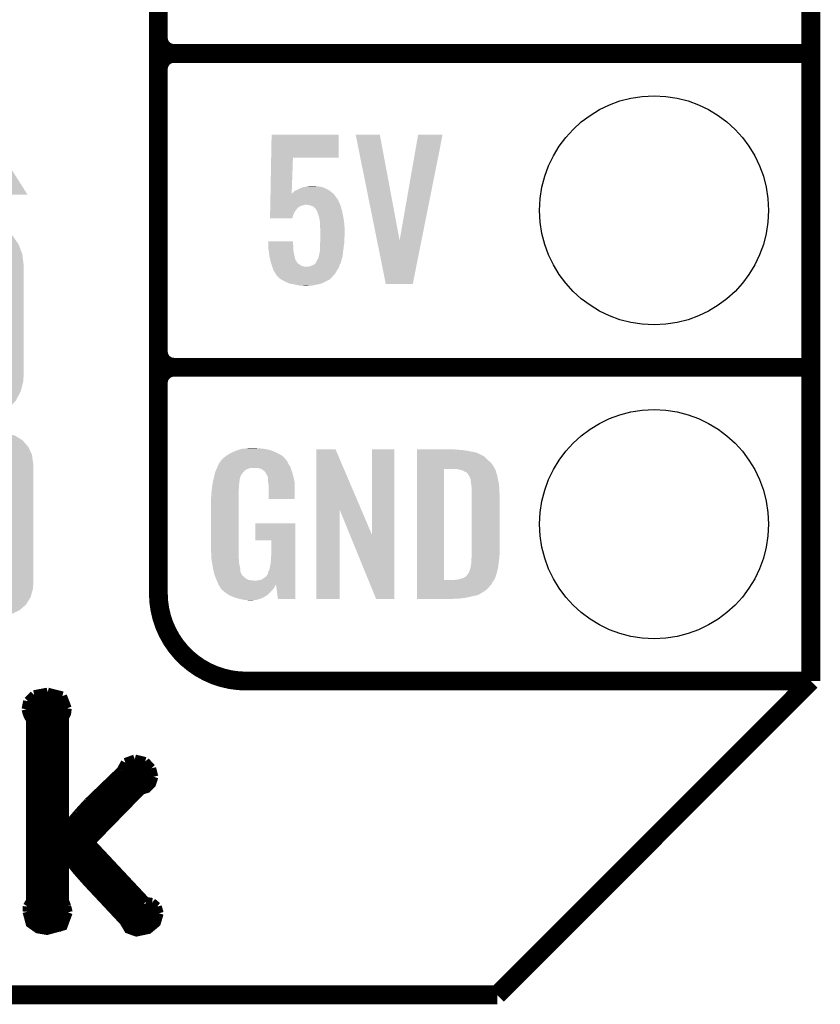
# Model space of a CAD drawing. Extents: x -0.05 to 0.95, y -0.15 to 2.1.
# Tile 10 of 38: x 0.7 to 0.95, y -0.15 to 0.16. Entities that reach past the tile are written whole.
import ezdxf

# ---------------------------------------------------------------- set-up
doc = ezdxf.new("R2010")
doc.units = 0
doc.layers.get('0').update_dxf_attribs({"linetype": 'CONTINUOUS'})
for name, color, linetype in [('PAC1811_CLICK_V100A_GKO', 5, 'CONTINUOUS'), ('PAC1811_CLICK_V100A_GTO', 14, 'CONTINUOUS'), ('PAC1811_CLICK_V100A_GTS', 12, 'CONTINUOUS')]:
    doc.layers.add(name, color=color, linetype=linetype)

# ---------------------------------------------------------------- blocks, each defined once
blk = doc.blocks.new('CUSTOM_84')
for points in [[(-0.01315, 0.03114), (-0.01076, 0.03144), (0.01274, 0.03114), (0.01157, 0.03144)], [(-0.01076, 0.03144), (-0.00985, 0.03155), (0.01157, 0.03144), (0.00985, 0.03155)], [(-0.01898, 0.02807), (-0.01755, 0.02906), (0.01884, 0.02807), (0.01772, 0.02906)], [(-0.01755, 0.02906), (-0.01625, 0.02996), (0.01772, 0.02906), (0.01604, 0.02996)], [(-0.01625, 0.02996), (-0.01451, 0.03062), (0.01604, 0.02996), (0.01479, 0.03062)], [(-0.01451, 0.03062), (-0.01315, 0.03114), (0.01479, 0.03062), (0.01274, 0.03114)], [(-0.02197, 0.02411), (-0.02119, 0.02558), (0.02208, 0.02411), (0.02107, 0.02558)], [(-0.02119, 0.02558), (-0.02007, 0.02685), (0.02107, 0.02558), (0.0202, 0.02685)], [(-0.02007, 0.02685), (-0.01898, 0.02807), (0.0202, 0.02685), (0.01884, 0.02807)], [(-0.02315, 0.021), (-0.02274, 0.02264), (0.02325, 0.021), (0.02263, 0.02264)], [(-0.02274, 0.02264), (-0.02197, 0.02411), (0.02263, 0.02264), (0.02208, 0.02411)], [(-0.02365, 0.0177), (-0.02354, 0.01942), (0.02365, 0.0177), (0.02344, 0.01942)], [(-0.02354, 0.01942), (-0.02315, 0.021), (0.02344, 0.01942), (0.02325, 0.021)], [(-0.0237, -0.0177), (-0.0237, 0.0177), (0.0237, -0.0177), (0.0237, 0.0177)], [(-0.02344, -0.01942), (-0.02365, -0.0177), (0.02354, -0.01942), (0.02365, -0.0177)], [(-0.02325, -0.021), (-0.02344, -0.01942), (0.02315, -0.021), (0.02354, -0.01942)], [(-0.02263, -0.02264), (-0.02325, -0.021), (0.02274, -0.02264), (0.02315, -0.021)], [(-0.02208, -0.02411), (-0.02263, -0.02264), (0.02197, -0.02411), (0.02274, -0.02264)], [(-0.02107, -0.02558), (-0.02208, -0.02411), (0.02119, -0.02558), (0.02197, -0.02411)], [(-0.0202, -0.02685), (-0.02107, -0.02558), (0.02007, -0.02685), (0.02119, -0.02558)], [(-0.01884, -0.02807), (-0.0202, -0.02685), (0.01898, -0.02807), (0.02007, -0.02685)], [(-0.01772, -0.02906), (-0.01884, -0.02807), (0.01755, -0.02906), (0.01898, -0.02807)], [(-0.01604, -0.02996), (-0.01772, -0.02906), (0.01625, -0.02996), (0.01755, -0.02906)], [(-0.01479, -0.03062), (-0.01604, -0.02996), (0.01451, -0.03062), (0.01625, -0.02996)], [(-0.01274, -0.03114), (-0.01479, -0.03062), (0.01315, -0.03114), (0.01451, -0.03062)], [(-0.01157, -0.03144), (-0.01274, -0.03114), (0.01076, -0.03144), (0.01315, -0.03114)], [(-0.00985, -0.03155), (-0.01157, -0.03144), (0.00985, -0.03155), (0.01076, -0.03144)]]:
    blk.add_solid(points)
blk = doc.blocks.new('CUSTOM_85')
for points in [[(-0.01674, 0.02818), (-0.01584, 0.0286), (0.01697, 0.02818), (0.01547, 0.0286)], [(-0.01584, 0.0286), (-0.01362, 0.02892), (0.01547, 0.0286), (0.01431, 0.02892)], [(-0.01362, 0.02892), (-0.0131, 0.029), (0.01431, 0.02892), (0.0131, 0.029)], [(-0.02103, 0.02464), (-0.02042, 0.02561), (0.02114, 0.02464), (0.02029, 0.02561)], [(-0.02042, 0.02561), (-0.01917, 0.02672), (0.02029, 0.02561), (0.01931, 0.02672)], [(-0.01917, 0.02672), (-0.01834, 0.02744), (0.01931, 0.02672), (0.01816, 0.02744)], [(-0.01834, 0.02744), (-0.01674, 0.02818), (0.01816, 0.02744), (0.01697, 0.02818)], [(-0.02262, 0.02061), (-0.0222, 0.02214), (0.02252, 0.02061), (0.0223, 0.02214)], [(-0.0222, 0.02214), (-0.02188, 0.02327), (0.0223, 0.02214), (0.02178, 0.02327)], [(-0.02188, 0.02327), (-0.02103, 0.02464), (0.02178, 0.02327), (0.02114, 0.02464)], [(-0.0227, 0.0194), (-0.02262, 0.02061), (0.0227, 0.0194), (0.02252, 0.02061)], [(-0.0227, -0.0194), (-0.0227, 0.0194), (0.0227, -0.0194), (0.0227, 0.0194)], [(-0.02252, -0.02061), (-0.0227, -0.0194), (0.02262, -0.02061), (0.0227, -0.0194)], [(-0.0223, -0.02214), (-0.02252, -0.02061), (0.0222, -0.02214), (0.02262, -0.02061)], [(-0.02178, -0.02327), (-0.0223, -0.02214), (0.02188, -0.02327), (0.0222, -0.02214)], [(-0.02114, -0.02464), (-0.02178, -0.02327), (0.02103, -0.02464), (0.02188, -0.02327)], [(-0.02029, -0.02561), (-0.02114, -0.02464), (0.02042, -0.02561), (0.02103, -0.02464)], [(-0.01931, -0.02672), (-0.02029, -0.02561), (0.01917, -0.02672), (0.02042, -0.02561)], [(-0.01816, -0.02744), (-0.01931, -0.02672), (0.01834, -0.02744), (0.01917, -0.02672)], [(-0.01697, -0.02818), (-0.01816, -0.02744), (0.01674, -0.02818), (0.01834, -0.02744)], [(-0.01547, -0.0286), (-0.01697, -0.02818), (0.01584, -0.0286), (0.01674, -0.02818)], [(-0.01431, -0.02892), (-0.01547, -0.0286), (0.01362, -0.02892), (0.01584, -0.0286)], [(-0.0131, -0.029), (-0.01431, -0.02892), (0.0131, -0.029), (0.01362, -0.02892)]]:
    blk.add_solid(points)
blk = doc.blocks.new('ROUND_24')
blk.add_circle((0, 0), 0.0365)

msp = doc.modelspace()

# ---------------------------------------------------------------- linework, layer by layer
at = {"layer": 'PAC1811_CLICK_V100A_GKO', "const_width": 0.006}
for points in [[(0.95, -0.05), (0.95, 2.01)], [(0.85, -0.15), (0.95, -0.05)], [(-0.05, -0.15), (0.85, -0.15)]]:
    msp.add_lwpolyline(points, dxfattribs=at)
at = {"layer": 'PAC1811_CLICK_V100A_GTO'}
for points, const_width in [([(0.742, -0.022), (0.742, 0.722)], 0.006), ([(0.742, 0.155), (0.742, 0.245)], 0.006), ([(0.747, 0.15), (0.95, 0.15)], 0.006), ([(0.747, 0.15), (0.95, 0.15)], 0.006), ([(0.742, 0.145), (0.742, 0.055)], 0.006), ([(0.747, 0.05), (0.95, 0.05)], 0.006), ([(0.747, 0.05), (0.95, 0.05)], 0.006), ([(0.77, -0.05), (0.95, -0.05)], 0.006), ([(0.8996, -0.05), (0.939, -0.05)], 0.006), ([(0.7004, -0.0564), (0.7024, -0.0544)], 0.003), ([(0.7024, -0.0544), (0.7067, -0.0536)], 0.003), ([(0.7067, -0.0536), (0.7114, -0.0548)], 0.003), ([(0.7114, -0.0548), (0.7129, -0.0587)], 0.003), ([(0.6999, -0.059), (0.7004, -0.0564)], 0.003), ([(0.7004, -0.0564), (0.7125, -0.0564)], 0.003), ([(0.6999, -0.059), (0.7002, -0.0602), (0.7007, -0.0614), (0.7013, -0.0622)], 0.003), ([(0.7, -0.0594), (0.7128, -0.0594)], 0.003), ([(0.712, -0.0617), (0.7127, -0.0603), (0.7129, -0.0587)], 0.003), ([(0.7013, -0.1201), (0.7013, -0.0622)], 0.003), ([(0.7013, -0.0624), (0.712, -0.0624)], 0.003), ([(0.712, -0.0971), (0.712, -0.0617)], 0.003), ([(0.7013, -0.0654), (0.712, -0.0654)], 0.003), ([(0.7013, -0.0684), (0.712, -0.0684)], 0.003), ([(0.7013, -0.0714), (0.712, -0.0714)], 0.003), ([(0.7013, -0.0744), (0.712, -0.0744)], 0.003), ([(0.7302, -0.0785), (0.7315, -0.076)], 0.003), ([(0.7315, -0.076), (0.7345, -0.0749)], 0.003), ([(0.7345, -0.0749), (0.7378, -0.0757)], 0.003), ([(0.7378, -0.0757), (0.7398, -0.0778)], 0.003), ([(0.7013, -0.0774), (0.712, -0.0774)], 0.003), ([(0.7197, -0.0886), (0.7302, -0.0785)], 0.003), ([(0.7304, -0.0774), (0.7396, -0.0774)], 0.003), ([(0.7398, -0.0778), (0.7405, -0.0805)], 0.003), ([(0.7013, -0.0804), (0.712, -0.0804)], 0.003), ([(0.7203, -0.1014), (0.7366, -0.0847), (0.7383, -0.0842), (0.7398, -0.0827), (0.7405, -0.0805)], 0.003), ([(0.7282, -0.0804), (0.7405, -0.0804)], 0.003), ([(0.7013, -0.0834), (0.712, -0.0834)], 0.003), ([(0.7251, -0.0834), (0.7394, -0.0834)], 0.003), ([(0.7013, -0.0864), (0.712, -0.0864)], 0.003), ([(0.7164, -0.0922), (0.7197, -0.0886)], 0.003), ([(0.722, -0.0864), (0.7349, -0.0864)], 0.003), ([(0.7013, -0.0894), (0.712, -0.0894)], 0.003), ([(0.7013, -0.0924), (0.712, -0.0924)], 0.003), ([(0.7122, -0.0972), (0.7164, -0.0922)], 0.003), ([(0.7163, -0.0924), (0.7291, -0.0924)], 0.003), ([(0.719, -0.0894), (0.732, -0.0894)], 0.003), ([(0.7013, -0.0954), (0.712, -0.0954)], 0.003), ([(0.7137, -0.0954), (0.7262, -0.0954)], 0.003), ([(0.7013, -0.0984), (0.7232, -0.0984)], 0.003), ([(0.712, -0.0971), (0.7122, -0.0972)], 0.003), ([(0.7013, -0.1014), (0.7203, -0.1014)], 0.003), ([(0.7203, -0.1014), (0.738, -0.1203)], 0.003), ([(0.7013, -0.1044), (0.7231, -0.1044)], 0.003), ([(0.7013, -0.1074), (0.712, -0.1074)], 0.003), ([(0.712, -0.1199), (0.712, -0.1057), (0.7122, -0.1056), (0.7162, -0.1105), (0.7192, -0.1139), (0.731, -0.1265), (0.7325, -0.129), (0.735, -0.1299), (0.7388, -0.1291), (0.7413, -0.127), (0.7422, -0.124)], 0.003), ([(0.7136, -0.1074), (0.7259, -0.1074)], 0.003), ([(0.7013, -0.1104), (0.712, -0.1104)], 0.003), ([(0.7161, -0.1104), (0.7287, -0.1104)], 0.003), ([(0.7013, -0.1134), (0.712, -0.1134)], 0.003), ([(0.7187, -0.1134), (0.7315, -0.1134)], 0.003), ([(0.7013, -0.1164), (0.712, -0.1164)], 0.003), ([(0.7215, -0.1164), (0.7343, -0.1164)], 0.003), ([(0.7003, -0.1218), (0.7013, -0.1201)], 0.003), ([(0.7013, -0.1194), (0.712, -0.1194)], 0.003), ([(0.712, -0.1199), (0.7127, -0.1218)], 0.003), ([(0.7243, -0.1194), (0.7371, -0.1194)], 0.003), ([(0.738, -0.1203), (0.74, -0.1206)], 0.003), ([(0.74, -0.1206), (0.7416, -0.1219)], 0.003), ([(0.7002, -0.1235), (0.7003, -0.1218)], 0.003), ([(0.7002, -0.1224), (0.713, -0.1224)], 0.003), ([(0.7002, -0.1235), (0.7012, -0.1272), (0.7036, -0.1289), (0.7065, -0.1294), (0.7116, -0.128), (0.7132, -0.1237)], 0.003), ([(0.7127, -0.1218), (0.7132, -0.1237)], 0.003), ([(0.7271, -0.1224), (0.7418, -0.1224)], 0.003), ([(0.7416, -0.1219), (0.7422, -0.124)], 0.003), ([(0.7004, -0.1254), (0.7131, -0.1254)], 0.003), ([(0.7299, -0.1254), (0.742, -0.1254)], 0.003), ([(0.7024, -0.1284), (0.7111, -0.1284)], 0.003), ([(0.7319, -0.1284), (0.74, -0.1284)], 0.003)]:
    msp.add_lwpolyline(points, dxfattribs=dict(at, const_width=const_width))
at = {"layer": 'PAC1811_CLICK_V100A_GTO', "const_width": 0.006}
for points in [[(0.742, 0.155, 0.414214), (0.747, 0.15)], [(0.747, 0.15, 0.414214), (0.742, 0.145)], [(0.747, 0.15, 0.414214), (0.742, 0.145)], [(0.742, 0.055, 0.414214), (0.747, 0.05)], [(0.747, 0.05, 0.414214), (0.742, 0.045)], [(0.747, 0.05, 0.414214), (0.742, 0.045)], [(0.742, -0.022, 0.414214), (0.77, -0.05)]]:
    msp.add_lwpolyline(points, format="xyb", dxfattribs=at)
at = {"layer": 'PAC1811_CLICK_V100A_GTO'}
for points in [[(0.77796, 0.1168), (0.7781, 0.1241), (0.7995, 0.1168), (0.7995, 0.1241)], [(0.7781, 0.1241), (0.7781, 0.1241), (0.7995, 0.1241), (0.7781, 0.1241)], [(0.8117, 0.0904), (0.8049, 0.1241), (0.8189, 0.0904), (0.8126, 0.1241)], [(0.8049, 0.1241), (0.8049, 0.1241), (0.8126, 0.1241), (0.8049, 0.1241)], [(0.8189, 0.0904), (0.8248, 0.1241), (0.82587, 0.0904), (0.8326, 0.1241)], [(0.8248, 0.1241), (0.8248, 0.1241), (0.8326, 0.1241), (0.8248, 0.1241)], [(0.77775, 0.1053), (0.77796, 0.1168), (0.7845, 0.1053), (0.7849, 0.1168)], [(0.77796, 0.1168), (0.77796, 0.1168), (0.7849, 0.1168), (0.7995, 0.1168)], [(0.6939, 0.105), (0.6889, 0.113), (0.7003, 0.105), (0.69522, 0.113)], [(0.7861, 0.1065), (0.78697, 0.1069), (0.79619, 0.1065), (0.7955, 0.1069)], [(0.78697, 0.1069), (0.7874, 0.1071), (0.7955, 0.1069), (0.79502, 0.1071)], [(0.7874, 0.1071), (0.7877, 0.1072), (0.79502, 0.1071), (0.79478, 0.1072)], [(0.7877, 0.1072), (0.7881, 0.1074), (0.79478, 0.1072), (0.7943, 0.1074)], [(0.7886, 0.1074), (0.7892, 0.1076), (0.7943, 0.1074), (0.7932, 0.1076)], [(0.7892, 0.1076), (0.7898, 0.1077), (0.7932, 0.1076), (0.7923, 0.1077)], [(0.7898, 0.1077), (0.7914, 0.1078), (0.7923, 0.1077), (0.7919, 0.1078)], [(0.7003, 0.105), (0.7003, 0.105), (0.7003, 0.105), (0.6939, 0.105)], [(0.77771, 0.1032), (0.77772, 0.1037), (0.7993, 0.1032), (0.799, 0.1037)], [(0.77772, 0.1039), (0.77775, 0.1052), (0.7989, 0.1039), (0.7979, 0.1052)], [(0.77772, 0.1037), (0.77772, 0.1039), (0.799, 0.1037), (0.7989, 0.1039)], [(0.77775, 0.1052), (0.77775, 0.1053), (0.7979, 0.1052), (0.79778, 0.1053)], [(0.7845, 0.1053), (0.7852, 0.106), (0.79778, 0.1053), (0.79694, 0.106)], [(0.7852, 0.106), (0.78556, 0.1062), (0.79694, 0.106), (0.7967, 0.1062)], [(0.78556, 0.1062), (0.7861, 0.1065), (0.7967, 0.1062), (0.79619, 0.1065)], [(0.77765, 0.1004), (0.77766, 0.1005), (0.7861, 0.1004), (0.7862, 0.1005)], [(0.77765, 0.1001), (0.77765, 0.1004), (0.7859, 0.1001), (0.7861, 0.1004)], [(0.77766, 0.1006), (0.77767, 0.101), (0.7862, 0.1006), (0.7867, 0.101)], [(0.77766, 0.1005), (0.77766, 0.1006), (0.7862, 0.1005), (0.7862, 0.1006)], [(0.77767, 0.1013), (0.77768, 0.1016), (0.7872, 0.1013), (0.7881, 0.1016)], [(0.77767, 0.101), (0.77767, 0.1013), (0.7867, 0.101), (0.7872, 0.1013)], [(0.77768, 0.1018), (0.77769, 0.1024), (0.79995, 0.1018), (0.7997, 0.1024)], [(0.77768, 0.1017), (0.77768, 0.1018), (0.7886, 0.1017), (0.7888, 0.1018)], [(0.77768, 0.1018), (0.77768, 0.1018), (0.7888, 0.1018), (0.7891, 0.1018)], [(0.77768, 0.1016), (0.77768, 0.1017), (0.7881, 0.1016), (0.7886, 0.1017)], [(0.77769, 0.1024), (0.77771, 0.1032), (0.7997, 0.1024), (0.7993, 0.1032)], [(0.79, 0.1017), (0.7891, 0.1018), (0.79999, 0.1017), (0.79995, 0.1018)], [(0.7909, 0.1014), (0.79, 0.1017), (0.80012, 0.1014), (0.79999, 0.1017)], [(0.7913, 0.1012), (0.7909, 0.1014), (0.8002, 0.1012), (0.80012, 0.1014)], [(0.7915, 0.1011), (0.7913, 0.1012), (0.80022, 0.1011), (0.8002, 0.1012)], [(0.792, 0.1007), (0.7915, 0.1011), (0.80032, 0.1007), (0.80022, 0.1011)], [(0.7923, 0.1002), (0.792, 0.1007), (0.80045, 0.1002), (0.80032, 0.1007)], [(0.7776, 0.0975), (0.77762, 0.0988), (0.7847, 0.0975), (0.7851, 0.0988)], [(0.77762, 0.0988), (0.77764, 0.0998), (0.7851, 0.0988), (0.7856, 0.0998)], [(0.77764, 0.0998), (0.77765, 0.1001), (0.7856, 0.0998), (0.7859, 0.1001)], [(0.7927, 0.0996), (0.7923, 0.1002), (0.8006, 0.0996), (0.80045, 0.1002)], [(0.7927, 0.0995), (0.7927, 0.0996), (0.80062, 0.0995), (0.8006, 0.0996)], [(0.793, 0.0986), (0.7927, 0.0995), (0.80081, 0.0986), (0.80062, 0.0995)], [(0.79325, 0.0977), (0.793, 0.0986), (0.801, 0.0977), (0.80081, 0.0986)], [(0.7933, 0.0975), (0.79325, 0.0977), (0.80103, 0.0975), (0.801, 0.0977)], [(0.7935, 0.0963), (0.7933, 0.0975), (0.8012, 0.0963), (0.80103, 0.0975)], [(0.7935, 0.0956), (0.7935, 0.0963), (0.8013, 0.0956), (0.8012, 0.0963)], [(0.7935, 0.0952), (0.7935, 0.0956), (0.80132, 0.0952), (0.8013, 0.0956)], [(0.7936, 0.0941), (0.7935, 0.0952), (0.80136, 0.0941), (0.80132, 0.0952)], [(0.7936, 0.0931), (0.7936, 0.0941), (0.8014, 0.0931), (0.80136, 0.0941)], [(0.7936, 0.0922), (0.7936, 0.0931), (0.8014, 0.0922), (0.8014, 0.0931)], [(0.7936, 0.0912), (0.7936, 0.0922), (0.8013, 0.0912), (0.8014, 0.0922)], [(0.7936, 0.0901), (0.7936, 0.0912), (0.8013, 0.0901), (0.8013, 0.0912)], [(0.77703, 0.0895), (0.777, 0.0901), (0.7849, 0.0895), (0.7849, 0.0901)], [(0.777, 0.0901), (0.777, 0.0901), (0.7849, 0.0901), (0.777, 0.0901)], [(0.77705, 0.0888), (0.77703, 0.0895), (0.785, 0.0888), (0.7849, 0.0895)], [(0.7771, 0.0878), (0.77705, 0.0888), (0.785, 0.0878), (0.785, 0.0888)], [(0.7935, 0.089), (0.79358, 0.0899), (0.80117, 0.089), (0.8013, 0.0899)], [(0.7935, 0.0885), (0.7935, 0.089), (0.8011, 0.0885), (0.80117, 0.089)], [(0.7935, 0.087), (0.7935, 0.0885), (0.80091, 0.087), (0.8011, 0.0885)], [(0.79358, 0.0899), (0.7936, 0.0901), (0.8013, 0.0899), (0.8013, 0.0901)], [(0.8145, 0.0765), (0.8117, 0.0904), (0.8231, 0.0765), (0.82587, 0.0904)], [(0.7771, 0.0877), (0.7771, 0.0878), (0.78501, 0.0877), (0.785, 0.0878)], [(0.7772, 0.0869), (0.7771, 0.0877), (0.7851, 0.0869), (0.78501, 0.0877)], [(0.7774, 0.0854), (0.7772, 0.0869), (0.7854, 0.0854), (0.7851, 0.0869)], [(0.77751, 0.0849), (0.7774, 0.0854), (0.7855, 0.0849), (0.7854, 0.0854)], [(0.77771, 0.084), (0.77751, 0.0849), (0.7858, 0.084), (0.7855, 0.0849)], [(0.7929, 0.0846), (0.7931, 0.0852), (0.8005, 0.0846), (0.80067, 0.0852)], [(0.7931, 0.0852), (0.79312, 0.0853), (0.80067, 0.0852), (0.8007, 0.0853)], [(0.79312, 0.0853), (0.7934, 0.0866), (0.8007, 0.0853), (0.80086, 0.0866)], [(0.7934, 0.0867), (0.7935, 0.087), (0.80088, 0.0867), (0.80091, 0.087)], [(0.7934, 0.0866), (0.7934, 0.0867), (0.80086, 0.0866), (0.80088, 0.0867)], [(0.7778, 0.0836), (0.77771, 0.084), (0.7861, 0.0836), (0.7859, 0.084)], [(0.77771, 0.084), (0.77771, 0.084), (0.7859, 0.084), (0.7858, 0.084)], [(0.77787, 0.0834), (0.7778, 0.0836), (0.7862, 0.0834), (0.7861, 0.0836)], [(0.778, 0.083), (0.77787, 0.0834), (0.7866, 0.083), (0.7862, 0.0834)], [(0.7781, 0.0827), (0.778, 0.083), (0.7871, 0.0827), (0.7866, 0.083)], [(0.77823, 0.0823), (0.7781, 0.0827), (0.7876, 0.0823), (0.7871, 0.0827)], [(0.7783, 0.0821), (0.77823, 0.0823), (0.7884, 0.0821), (0.7876, 0.0823)], [(0.77833, 0.082), (0.7783, 0.0821), (0.7893, 0.082), (0.7884, 0.0821)], [(0.77843, 0.0817), (0.77833, 0.082), (0.7995, 0.0817), (0.7996, 0.082)], [(0.7787, 0.0809), (0.77843, 0.0817), (0.79897, 0.0809), (0.7995, 0.0817)], [(0.7896, 0.082), (0.7899, 0.0821), (0.7996, 0.082), (0.79963, 0.0821)], [(0.7899, 0.0821), (0.7904, 0.0822), (0.79963, 0.0821), (0.79967, 0.0822)], [(0.7904, 0.0822), (0.7913, 0.0826), (0.79967, 0.0822), (0.7998, 0.0826)], [(0.7913, 0.0826), (0.7918, 0.0828), (0.7998, 0.0826), (0.7999, 0.0828)], [(0.7918, 0.0828), (0.7922, 0.0832), (0.7999, 0.0828), (0.8001, 0.0832)], [(0.7922, 0.0833), (0.7923, 0.0835), (0.80014, 0.0833), (0.80022, 0.0835)], [(0.7922, 0.0832), (0.7922, 0.0833), (0.8001, 0.0832), (0.80014, 0.0833)], [(0.7923, 0.0835), (0.79237, 0.0837), (0.80022, 0.0835), (0.8003, 0.0837)], [(0.79237, 0.0837), (0.7924, 0.0838), (0.8003, 0.0837), (0.8003, 0.0838)], [(0.7924, 0.0838), (0.79247, 0.0839), (0.8003, 0.0838), (0.8003, 0.0839)], [(0.79247, 0.0839), (0.7926, 0.0841), (0.8003, 0.0839), (0.80036, 0.0841)], [(0.7926, 0.0841), (0.7929, 0.0846), (0.80036, 0.0841), (0.8005, 0.0846)], [(0.77876, 0.0808), (0.7787, 0.0809), (0.7989, 0.0808), (0.79897, 0.0809)], [(0.7792, 0.0801), (0.77876, 0.0808), (0.79851, 0.0801), (0.7989, 0.0808)], [(0.77932, 0.0799), (0.7792, 0.0801), (0.7984, 0.0799), (0.79851, 0.0801)], [(0.7795, 0.0796), (0.77932, 0.0799), (0.79813, 0.0796), (0.7984, 0.0799)], [(0.7796, 0.0794), (0.7795, 0.0796), (0.79795, 0.0794), (0.79813, 0.0796)], [(0.78002, 0.0789), (0.7796, 0.0794), (0.7975, 0.0789), (0.79795, 0.0794)], [(0.7801, 0.0788), (0.78002, 0.0789), (0.7974, 0.0788), (0.7975, 0.0789)], [(0.7808, 0.0782), (0.7801, 0.0788), (0.7968, 0.0782), (0.7974, 0.0788)], [(0.78133, 0.0779), (0.7808, 0.0782), (0.7965, 0.0779), (0.7968, 0.0782)], [(0.7822, 0.0774), (0.78133, 0.0779), (0.7955, 0.0774), (0.7965, 0.0779)], [(0.78306, 0.077), (0.7822, 0.0774), (0.7947, 0.077), (0.7955, 0.0774)], [(0.7837, 0.0767), (0.78306, 0.077), (0.79398, 0.0767), (0.7947, 0.077)], [(0.78477, 0.0765), (0.7837, 0.0767), (0.7935, 0.0765), (0.79398, 0.0767)], [(0.7853, 0.0764), (0.78477, 0.0765), (0.7929, 0.0764), (0.7935, 0.0765)], [(0.78577, 0.0763), (0.7853, 0.0764), (0.7923, 0.0763), (0.7929, 0.0764)], [(0.7867, 0.0761), (0.78577, 0.0763), (0.7913, 0.0761), (0.7923, 0.0763)], [(0.7874, 0.076), (0.7867, 0.0761), (0.7908, 0.076), (0.7913, 0.0761)], [(0.7884, 0.0759), (0.7879, 0.076), (0.789, 0.0759), (0.7908, 0.076)], [(0.7633, 0.0215), (0.76399, 0.022), (0.7818, 0.0215), (0.7812, 0.022)], [(0.76399, 0.022), (0.7644, 0.0223), (0.7812, 0.022), (0.7806, 0.0223)], [(0.7644, 0.0223), (0.7654, 0.0228), (0.7806, 0.0223), (0.7796, 0.0228)], [(0.7654, 0.0228), (0.7658, 0.023), (0.7796, 0.0228), (0.77914, 0.023)], [(0.7658, 0.023), (0.7667, 0.0234), (0.77914, 0.023), (0.77823, 0.0234)], [(0.7667, 0.0234), (0.767, 0.0235), (0.77823, 0.0234), (0.778, 0.0235)], [(0.767, 0.0235), (0.7676, 0.0237), (0.778, 0.0235), (0.77715, 0.0237)], [(0.7676, 0.0237), (0.76827, 0.0239), (0.77715, 0.0237), (0.7763, 0.0239)], [(0.76827, 0.0239), (0.7686, 0.024), (0.7763, 0.0239), (0.77555, 0.024)], [(0.7686, 0.024), (0.7698, 0.0241), (0.77555, 0.024), (0.7748, 0.0241)], [(0.7698, 0.0241), (0.7704, 0.0242), (0.7748, 0.0241), (0.7742, 0.0242)], [(0.7704, 0.0242), (0.771, 0.0243), (0.7735, 0.0242), (0.7731, 0.0243)], [(0.7924, 0.0046), (0.7924, 0.0238), (0.80669, 0.0046), (0.7985, 0.0238)], [(0.7924, 0.0238), (0.7924, 0.0238), (0.7985, 0.0238), (0.7924, 0.0238)], [(0.8101, -0.0034), (0.8101, 0.0238), (0.8172, -0.0034), (0.8172, 0.0238)], [(0.8101, 0.0238), (0.8101, 0.0238), (0.8172, 0.0238), (0.8101, 0.0238)], [(0.8244, 0.0237), (0.8244, 0.0238), (0.8376, 0.0237), (0.8366, 0.0238)], [(0.8244, 0.0236), (0.8244, 0.0237), (0.8389, 0.0236), (0.8376, 0.0237)], [(0.8244, 0.0234), (0.8244, 0.0236), (0.8404, 0.0234), (0.8389, 0.0236)], [(0.8244, 0.0228), (0.8244, 0.0234), (0.8434, 0.0228), (0.8404, 0.0234)], [(0.8244, 0.0222), (0.8244, 0.0228), (0.8447, 0.0222), (0.8434, 0.0228)], [(0.8244, 0.0221), (0.8244, 0.0222), (0.8448, 0.0221), (0.8447, 0.0222)], [(0.8244, 0.0216), (0.8244, 0.0221), (0.8458, 0.0216), (0.8448, 0.0221)], [(0.7609, 0.0184), (0.7613, 0.0193), (0.78397, 0.0184), (0.7834, 0.0193)], [(0.7613, 0.0193), (0.7619, 0.0202), (0.7834, 0.0193), (0.783, 0.0202)], [(0.7619, 0.0202), (0.7619, 0.0203), (0.783, 0.0202), (0.7829, 0.0203)], [(0.7621, 0.0203), (0.76228, 0.0206), (0.7829, 0.0203), (0.7826, 0.0206)], [(0.76228, 0.0206), (0.7624, 0.0208), (0.7826, 0.0206), (0.7825, 0.0208)], [(0.7624, 0.0208), (0.7633, 0.0215), (0.7825, 0.0208), (0.7818, 0.0215)], [(0.8244, 0.021), (0.8244, 0.0216), (0.8465, 0.021), (0.8458, 0.0216)], [(0.8244, 0.0203), (0.8244, 0.021), (0.8472, 0.0203), (0.8465, 0.021)], [(0.8244, 0.0195), (0.8244, 0.0203), (0.8481, 0.0195), (0.8472, 0.0203)], [(0.8244, 0.0185), (0.8244, 0.0195), (0.8488, 0.0185), (0.8481, 0.0195)], [(0.75981, 0.0153), (0.76, 0.0161), (0.7682, 0.0153), (0.7687, 0.0161)], [(0.76, 0.0161), (0.7601, 0.0165), (0.7687, 0.0161), (0.76902, 0.0165)], [(0.7601, 0.0165), (0.76014, 0.0166), (0.76902, 0.0165), (0.7691, 0.0166)], [(0.76014, 0.0166), (0.76039, 0.0172), (0.7691, 0.0166), (0.7697, 0.0172)], [(0.76039, 0.0172), (0.76052, 0.0175), (0.7697, 0.0172), (0.7702, 0.0175)], [(0.76052, 0.0175), (0.76069, 0.0179), (0.7702, 0.0175), (0.7713, 0.0179)], [(0.76069, 0.0179), (0.76082, 0.0182), (0.7842, 0.0179), (0.7841, 0.0182)], [(0.76069, 0.0179), (0.76069, 0.0179), (0.7713, 0.0179), (0.7738, 0.0179)], [(0.76082, 0.0182), (0.7609, 0.0184), (0.7841, 0.0182), (0.78397, 0.0184)], [(0.7744, 0.0177), (0.7738, 0.0179), (0.78427, 0.0177), (0.7842, 0.0179)], [(0.7748, 0.0176), (0.7744, 0.0177), (0.7843, 0.0176), (0.78427, 0.0177)], [(0.7754, 0.0172), (0.7748, 0.0176), (0.78443, 0.0172), (0.7843, 0.0176)], [(0.7756, 0.0171), (0.7754, 0.0172), (0.78447, 0.0171), (0.78443, 0.0172)], [(0.77594, 0.0167), (0.7756, 0.0171), (0.7846, 0.0167), (0.78447, 0.0171)], [(0.7762, 0.0164), (0.77594, 0.0167), (0.78469, 0.0164), (0.7846, 0.0167)], [(0.7766, 0.0156), (0.7762, 0.0164), (0.78492, 0.0156), (0.78469, 0.0164)], [(0.8244, 0.0176), (0.8244, 0.0185), (0.84929, 0.0176), (0.8488, 0.0185)], [(0.8244, -0.0178), (0.8244, 0.0176), (0.8331, -0.0178), (0.8331, 0.0176)], [(0.8375, 0.0175), (0.8367, 0.0176), (0.84935, 0.0175), (0.84929, 0.0176)], [(0.83785, 0.0174), (0.8375, 0.0175), (0.8494, 0.0174), (0.84935, 0.0175)], [(0.8382, 0.0173), (0.83785, 0.0174), (0.84945, 0.0173), (0.8494, 0.0174)], [(0.8387, 0.0172), (0.8382, 0.0173), (0.8495, 0.0172), (0.84945, 0.0173)], [(0.8392, 0.017), (0.8387, 0.0172), (0.84955, 0.017), (0.8495, 0.0172)], [(0.8395, 0.0168), (0.8392, 0.017), (0.8496, 0.0168), (0.84955, 0.017)], [(0.8397, 0.0167), (0.8395, 0.0168), (0.84963, 0.0167), (0.8496, 0.0168)], [(0.8402, 0.0165), (0.8398, 0.0167), (0.84969, 0.0165), (0.84963, 0.0167)], [(0.8406, 0.0161), (0.8402, 0.0165), (0.8498, 0.0161), (0.84969, 0.0165)], [(0.8411, 0.0153), (0.8406, 0.0161), (0.85007, 0.0153), (0.8498, 0.0161)], [(0.7592, 0.0125), (0.75931, 0.013), (0.76772, 0.0125), (0.7678, 0.013)], [(0.75931, 0.013), (0.75941, 0.0135), (0.7678, 0.013), (0.7678, 0.0135)], [(0.75941, 0.0135), (0.75949, 0.0139), (0.7678, 0.0135), (0.7679, 0.0139)], [(0.75949, 0.0139), (0.75956, 0.0142), (0.7679, 0.0139), (0.7679, 0.0142)], [(0.75956, 0.0142), (0.7596, 0.0144), (0.7679, 0.0142), (0.76795, 0.0144)], [(0.7596, 0.0144), (0.75981, 0.0153), (0.76795, 0.0144), (0.7682, 0.0153)], [(0.7768, 0.0153), (0.7766, 0.0156), (0.78501, 0.0153), (0.78492, 0.0156)], [(0.7768, 0.015), (0.7768, 0.0153), (0.7851, 0.015), (0.78501, 0.0153)], [(0.7769, 0.0148), (0.7768, 0.015), (0.78514, 0.0148), (0.7851, 0.015)], [(0.7769, 0.0142), (0.7769, 0.0148), (0.78525, 0.0142), (0.78514, 0.0148)], [(0.777, 0.0134), (0.7769, 0.0142), (0.7854, 0.0134), (0.78525, 0.0142)], [(0.77708, 0.0129), (0.777, 0.0134), (0.7855, 0.0129), (0.7854, 0.0134)], [(0.7772, 0.0121), (0.77708, 0.0129), (0.7855, 0.0121), (0.7855, 0.0129)], [(0.84115, 0.0152), (0.8411, 0.0153), (0.8501, 0.0152), (0.85007, 0.0153)], [(0.8413, 0.0149), (0.84115, 0.0152), (0.85015, 0.0149), (0.8501, 0.0152)], [(0.8414, 0.0146), (0.8413, 0.0149), (0.8502, 0.0146), (0.85015, 0.0149)], [(0.8415, 0.0144), (0.8414, 0.0146), (0.85023, 0.0144), (0.8502, 0.0146)], [(0.8415, 0.0143), (0.8415, 0.0144), (0.85025, 0.0143), (0.85023, 0.0144)], [(0.84155, 0.014), (0.8415, 0.0143), (0.8503, 0.014), (0.85025, 0.0143)], [(0.8416, 0.0137), (0.84155, 0.014), (0.85036, 0.0137), (0.8503, 0.014)], [(0.84175, 0.0125), (0.8416, 0.0137), (0.8506, 0.0125), (0.85036, 0.0137)], [(0.7589, 0.0099), (0.759, 0.0106), (0.7676, 0.0099), (0.7676, 0.0106)], [(0.7589, 0.0092), (0.7589, 0.0099), (0.7676, 0.0092), (0.7676, 0.0099)], [(0.759, 0.0106), (0.75902, 0.0108), (0.7676, 0.0106), (0.7676, 0.0108)], [(0.75902, 0.0108), (0.75912, 0.0117), (0.7676, 0.0108), (0.7677, 0.0117)], [(0.75912, 0.0117), (0.75919, 0.0124), (0.7677, 0.0117), (0.7677, 0.0124)], [(0.75919, 0.0124), (0.7592, 0.0125), (0.7677, 0.0124), (0.76772, 0.0125)], [(0.7772, 0.008), (0.7772, 0.0121), (0.7855, 0.008), (0.7855, 0.0121)], [(0.8419, 0.0113), (0.84175, 0.0125), (0.85067, 0.0113), (0.8506, 0.0125)], [(0.8419, 0.0108), (0.8419, 0.0113), (0.8507, 0.0108), (0.85067, 0.0113)], [(0.8419, 0.009), (0.8419, 0.0108), (0.8508, 0.009), (0.8507, 0.0108)], [(0.7588, 0.0086), (0.7589, 0.0092), (0.7676, 0.0086), (0.7676, 0.0092)], [(0.7588, -0.0081), (0.7588, 0.0086), (0.7676, -0.0081), (0.7676, 0.0086)], [(0.8419, -0.0093), (0.8419, 0.009), (0.8508, -0.0093), (0.8508, 0.009)], [(0.7924, -0.0238), (0.7924, 0.0046), (0.7998, -0.0238), (0.7998, 0.0046)], [(0.80306, -0.0034), (0.7998, 0.0046), (0.8101, -0.0034), (0.80669, 0.0046)], [(0.7729, -0.0052), (0.7729, 0.0003), (0.7857, -0.0052), (0.7857, 0.0003)], [(0.7729, 0.0003), (0.7729, 0.0003), (0.7857, 0.0003), (0.7729, 0.0003)], [(0.778, -0.0096), (0.778, -0.0052), (0.7857, -0.0096), (0.7857, -0.0052)], [(0.8114, -0.0238), (0.80306, -0.0034), (0.8172, -0.0238), (0.8172, -0.0034)], [(0.75889, -0.0106), (0.7588, -0.0081), (0.7676, -0.0106), (0.7676, -0.0081)], [(0.8419, -0.0099), (0.8419, -0.0093), (0.85074, -0.0099), (0.8508, -0.0093)], [(0.7589, -0.0109), (0.75889, -0.0106), (0.76764, -0.0109), (0.7676, -0.0106)], [(0.75898, -0.0114), (0.7589, -0.0109), (0.7677, -0.0114), (0.76764, -0.0109)], [(0.75912, -0.0123), (0.75898, -0.0114), (0.7677, -0.0123), (0.7677, -0.0114)], [(0.75927, -0.0132), (0.75912, -0.0123), (0.7679, -0.0132), (0.7677, -0.0123)], [(0.7776, -0.0135), (0.7778, -0.0124), (0.7857, -0.0135), (0.7857, -0.0124)], [(0.7778, -0.0124), (0.7779, -0.0111), (0.7857, -0.0124), (0.7857, -0.0111)], [(0.7779, -0.0111), (0.778, -0.0096), (0.7857, -0.0111), (0.7857, -0.0096)], [(0.8417, -0.0127), (0.8418, -0.0119), (0.85043, -0.0127), (0.85054, -0.0119)], [(0.8418, -0.011), (0.84186, -0.0103), (0.85064, -0.011), (0.8507, -0.0103)], [(0.8418, -0.0115), (0.8418, -0.011), (0.8506, -0.0115), (0.85064, -0.011)], [(0.8418, -0.0119), (0.8418, -0.0115), (0.85054, -0.0119), (0.8506, -0.0115)], [(0.84186, -0.0103), (0.8419, -0.0099), (0.8507, -0.0103), (0.85074, -0.0099)], [(0.7593, -0.0134), (0.75927, -0.0132), (0.76794, -0.0134), (0.7679, -0.0132)], [(0.75946, -0.0142), (0.7593, -0.0134), (0.7681, -0.0142), (0.76794, -0.0134)], [(0.75968, -0.0153), (0.75946, -0.0142), (0.7682, -0.0153), (0.7681, -0.0142)], [(0.7597, -0.0154), (0.75968, -0.0153), (0.76825, -0.0154), (0.7682, -0.0153)], [(0.75991, -0.0161), (0.7597, -0.0154), (0.7686, -0.0161), (0.76825, -0.0154)], [(0.7769, -0.0156), (0.7771, -0.0151), (0.7857, -0.0156), (0.7857, -0.0151)], [(0.7769, -0.0159), (0.7769, -0.0156), (0.7857, -0.0159), (0.7857, -0.0156)], [(0.7771, -0.0151), (0.7774, -0.0144), (0.7857, -0.0151), (0.7857, -0.0144)], [(0.7774, -0.0144), (0.7776, -0.0135), (0.7857, -0.0144), (0.7857, -0.0135)], [(0.84072, -0.0158), (0.8411, -0.0152), (0.8498, -0.0158), (0.84996, -0.0152)], [(0.8411, -0.0152), (0.8414, -0.0143), (0.84996, -0.0152), (0.8502, -0.0143)], [(0.8414, -0.0143), (0.8415, -0.014), (0.8502, -0.0143), (0.85024, -0.014)], [(0.8415, -0.0139), (0.8416, -0.0136), (0.85026, -0.0139), (0.8503, -0.0136)], [(0.8415, -0.014), (0.8415, -0.0139), (0.85024, -0.014), (0.85026, -0.0139)], [(0.8416, -0.0132), (0.8417, -0.0127), (0.85036, -0.0132), (0.85043, -0.0127)], [(0.8416, -0.0136), (0.8416, -0.0132), (0.8503, -0.0136), (0.85036, -0.0132)], [(0.75994, -0.0162), (0.75991, -0.0161), (0.7687, -0.0162), (0.7686, -0.0161)], [(0.76, -0.0164), (0.75994, -0.0162), (0.7688, -0.0164), (0.7687, -0.0162)], [(0.76011, -0.0167), (0.76, -0.0164), (0.7692, -0.0167), (0.7688, -0.0164)], [(0.76023, -0.017), (0.76011, -0.0167), (0.7695, -0.017), (0.7692, -0.0167)], [(0.7603, -0.0172), (0.76023, -0.017), (0.7698, -0.0172), (0.7695, -0.017)], [(0.76039, -0.0174), (0.7603, -0.0172), (0.7701, -0.0174), (0.7698, -0.0172)], [(0.76056, -0.0178), (0.76039, -0.0174), (0.7708, -0.0178), (0.7701, -0.0174)], [(0.7606, -0.0179), (0.76056, -0.0178), (0.7717, -0.0179), (0.7708, -0.0178)], [(0.76065, -0.018), (0.7606, -0.0179), (0.7727, -0.018), (0.7717, -0.0179)], [(0.7609, -0.0185), (0.76065, -0.018), (0.7857, -0.0185), (0.7857, -0.018)], [(0.7611, -0.0191), (0.7609, -0.0185), (0.7857, -0.0191), (0.7857, -0.0185)], [(0.7732, -0.018), (0.7737, -0.0179), (0.7857, -0.018), (0.7857, -0.0179)], [(0.7737, -0.0179), (0.7744, -0.0178), (0.7857, -0.0179), (0.7857, -0.0178)], [(0.7744, -0.0178), (0.775, -0.0176), (0.7857, -0.0178), (0.7857, -0.0176)], [(0.775, -0.0176), (0.7756, -0.0172), (0.7857, -0.0176), (0.7857, -0.0172)], [(0.7756, -0.0172), (0.7763, -0.0167), (0.7857, -0.0172), (0.7857, -0.0167)], [(0.7763, -0.0167), (0.7768, -0.016), (0.7857, -0.0167), (0.7857, -0.016)], [(0.7768, -0.016), (0.7769, -0.0159), (0.7857, -0.016), (0.7857, -0.0159)], [(0.8244, -0.0182), (0.8244, -0.0178), (0.8487, -0.0182), (0.84902, -0.0178)], [(0.8244, -0.0178), (0.8244, -0.0178), (0.8362, -0.0178), (0.8331, -0.0178)], [(0.8244, -0.019), (0.8244, -0.0182), (0.8483, -0.019), (0.8487, -0.0182)], [(0.8362, -0.0178), (0.8368, -0.0177), (0.84902, -0.0178), (0.8491, -0.0177)], [(0.8373, -0.0177), (0.8394, -0.0171), (0.8491, -0.0177), (0.8494, -0.0171)], [(0.8394, -0.0171), (0.8399, -0.0167), (0.8494, -0.0171), (0.84952, -0.0167)], [(0.84, -0.0167), (0.8401, -0.0166), (0.84952, -0.0167), (0.84955, -0.0166)], [(0.8401, -0.0166), (0.8406, -0.016), (0.84955, -0.0166), (0.84974, -0.016)], [(0.8406, -0.016), (0.84072, -0.0158), (0.84974, -0.016), (0.8498, -0.0158)], [(0.76112, -0.01914), (0.7611, -0.0191), (0.7857, -0.01914), (0.7857, -0.0191)], [(0.76115, -0.0192), (0.76112, -0.01914), (0.7795, -0.0192), (0.7795, -0.01914)], [(0.7612, -0.0193), (0.76115, -0.0192), (0.7794, -0.0193), (0.7795, -0.0192)], [(0.7613, -0.0195), (0.7612, -0.0193), (0.77931, -0.0195), (0.7794, -0.0193)], [(0.76163, -0.02), (0.7613, -0.0195), (0.7791, -0.02), (0.77931, -0.0195)], [(0.7617, -0.0201), (0.76163, -0.02), (0.77902, -0.0201), (0.7791, -0.02)], [(0.7618, -0.0202), (0.7617, -0.0201), (0.77895, -0.0202), (0.77902, -0.0201)], [(0.7618, -0.0203), (0.7618, -0.0202), (0.77887, -0.0203), (0.77895, -0.0202)], [(0.76216, -0.0208), (0.7618, -0.0203), (0.7785, -0.0208), (0.77887, -0.0203)], [(0.7623, -0.021), (0.76216, -0.0208), (0.77832, -0.021), (0.7785, -0.0208)], [(0.7631, -0.0216), (0.7623, -0.021), (0.77779, -0.0216), (0.77832, -0.021)], [(0.76324, -0.0217), (0.7631, -0.0216), (0.7777, -0.0217), (0.77779, -0.0216)], [(0.7645, -0.0226), (0.76324, -0.0217), (0.77671, -0.0226), (0.7777, -0.0217)], [(0.7801, -0.0238), (0.7795, -0.01914), (0.7857, -0.0238), (0.7857, -0.01914)], [(0.8244, -0.0206), (0.8244, -0.019), (0.8469, -0.0206), (0.8483, -0.019)], [(0.8244, -0.0214), (0.8244, -0.0206), (0.8459, -0.0214), (0.8469, -0.0206)], [(0.8244, -0.0221), (0.8244, -0.0214), (0.8447, -0.0221), (0.8459, -0.0214)], [(0.76473, -0.0227), (0.7645, -0.0226), (0.7766, -0.0227), (0.77671, -0.0226)], [(0.7661, -0.0233), (0.76473, -0.0227), (0.77555, -0.0233), (0.7766, -0.0227)], [(0.76678, -0.0235), (0.7661, -0.0233), (0.7752, -0.0235), (0.77555, -0.0233)], [(0.7678, -0.0238), (0.76678, -0.0235), (0.77435, -0.0238), (0.7752, -0.0235)], [(0.7692, -0.0241), (0.7678, -0.0238), (0.7735, -0.0241), (0.77435, -0.0238)], [(0.7698, -0.0242), (0.7692, -0.0241), (0.7725, -0.0242), (0.7735, -0.0241)], [(0.7708, -0.0243), (0.7704, -0.0242), (0.7715, -0.0243), (0.7725, -0.0242)], [(0.8244, -0.0222), (0.8244, -0.0221), (0.8446, -0.0222), (0.8447, -0.0221)], [(0.8244, -0.0224), (0.8244, -0.0222), (0.8442, -0.0224), (0.8446, -0.0222)], [(0.8244, -0.0227), (0.8244, -0.0224), (0.8435, -0.0227), (0.8442, -0.0224)], [(0.8244, -0.0229), (0.8244, -0.0227), (0.8424, -0.0229), (0.8435, -0.0227)], [(0.8244, -0.0232), (0.8244, -0.0229), (0.8411, -0.0232), (0.8424, -0.0229)], [(0.8244, -0.0235), (0.8244, -0.0232), (0.8397, -0.0235), (0.8411, -0.0232)], [(0.8244, -0.0237), (0.8244, -0.0235), (0.8379, -0.0237), (0.8397, -0.0235)], [(0.8244, -0.0238), (0.8244, -0.0237), (0.83602, -0.0238), (0.8379, -0.0237)], [(0.836, -0.0238), (0.8244, -0.0238), (0.836, -0.0238), (0.83602, -0.0238)]]:
    msp.add_solid(points, dxfattribs=at)

# ---------------------------------------------------------------- block references
at = {"layer": 'PAC1811_CLICK_V100A_GTS'}
for name, p in [('ROUND_24', (0.9, 0.1)), ('CUSTOM_84', (0.6754, 0.065)), ('ROUND_24', (0.9, 0)), ('CUSTOM_85', (0.6794, 0))]:
    msp.add_blockref(name, p, dxfattribs=at)

doc.saveas('drawing.dxf')
